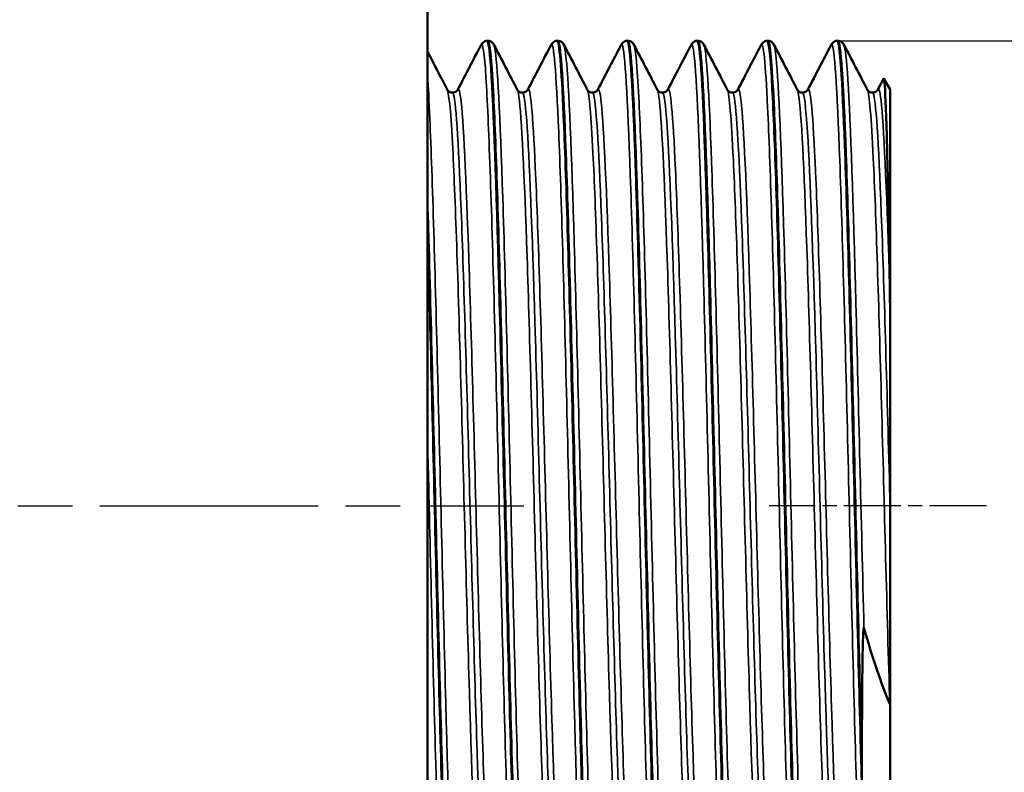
# Model space of a CAD drawing. Header units: millimetres. Extents: x -134 to 755, y -69 to 356.
# Tile 6 of 20: x 63 to 88, y 122 to 141. Entities that reach past the tile are written whole.
import ezdxf

# ---------------------------------------------------------------- set-up
doc = ezdxf.new("R2010")
doc.units = ezdxf.units.MM
doc.linetypes.add('CHAIN', pattern=[0.7087, 0.4724, -0.0591, 0.1181, -0.0591])
for name, color, linetype, lineweight in [('Видимые тонкие (ГОСТ)', 7, 'Continuous', 35), ('Видимый контур (ГОСТ)', 7, 'Continuous', 50), ('Осевая линия (ГОСТ)', 7, 'Continuous', 25), ('Размер (ГОСТ)', 7, 'Continuous', 25)]:
    doc.layers.add(name, color=color, linetype=linetype, lineweight=lineweight)
doc.styles.add('Обычный текст (ГОСТ)', font='GOST Common Italic.ttf')
doc.dimstyles.new('Обычный (ГОСТ)', dxfattribs={"dimtxt": 3.5, "dimasz": 3.5, "dimexe": 1, "dimexo": 0, "dimgap": 0.5, "dimtad": 1, "dimrnd": 1e-08, "dimtxsty": 'Обычный текст (ГОСТ)', "dimblk": 'Filled-1', "dimcen": 0.09, "dimdle": 15, "dimclrd": 256, "dimclre": 256, "dimclrt": 256, "dimazin": 2, "dimtfac": 0.714286, "dimtdec": 3, "dimtmove": 0, "dimatfit": 3, "dimfxl": 1, "dimtolj": 1, "dimlwd": 25, "dimlwe": 25, "dimarcsym": 0})

# ---------------------------------------------------------------- blocks, each defined once
blk = doc.blocks.new('Filled-1')
at = {"color": 0}
for p, q in [((0, 0), (-1, 0.1429)), ((-1, 0.1429), (-1, -0.1429)), ((-1, 0), (0, 0)), ((-1, -0.1429), (0, 0))]:
    blk.add_line(p, q, dxfattribs=at)
at = {"color": 0, "flags": 128}
blk.add_lwpolyline([(-1, -0.1429), (0, 0), (-1, 0.1429), (-1, -0.1429)], dxfattribs=at)
at = {"color": 0}
blk.add_solid([(-1, -0.1429), (0, 0), (-1, 0.1429), (-1, -0.1429)], dxfattribs=at)
blk = doc.blocks.new('*D12')
at = {"layer": 'Defpoints', "color": 0, "linetype": 'Continuous', "transparency": 16777216}
for p in [(84.043, 140.861), (83.152, 116.731), (96.78, 116.731)]:
    blk.add_point(p, dxfattribs=at)
at = {"layer": 'Размер (ГОСТ)', "linetype": 'Continuous', "lineweight": 25, "transparency": 16777216}
for p, q in [((84.043, 140.861), (97.78, 140.861)), ((96.78, 137.361), (96.78, 120.231)), ((83.152, 116.731), (97.78, 116.731))]:
    blk.add_line(p, q, dxfattribs=at)
at = {"layer": 'Размер (ГОСТ)', "linetype": 'Continuous', "lineweight": 25, "transparency": 16777216, "xscale": 3.5, "yscale": 3.5, "zscale": 3.5}
for p, rotation in [((96.78, 140.861), 90), ((96.78, 116.731), 270)]:
    blk.add_blockref('Filled-1', p, dxfattribs=dict(at, rotation=rotation))
at = {"layer": 'Размер (ГОСТ)', "linetype": 'Continuous', "lineweight": 25, "transparency": 16777216, "insert": (92.777, 120.088), "char_height": 3.5, "attachment_point": 1, "rotation": 90, "style": 'Обычный текст (ГОСТ)'}
blk.add_mtext('\\A1; \\fGOST Common|b0|i1;\\H3.5000;G 3/4"', dxfattribs=at)

msp = doc.modelspace()

# ---------------------------------------------------------------- linework, layer by layer
at = {"layer": 'Видимые тонкие (ГОСТ)'}
for points, knots in [([(75.7136, 116.8401), (75.6627, 116.9435), (75.6119, 117.5982), (75.561, 118.7425), (75.4917, 120.3007), (75.4225, 122.7532), (75.3532, 125.512), (75.2841, 128.268), (75.2149, 131.3058), (75.1457, 133.8984), (75.0736, 136.6017), (75.0014, 138.7935), (74.9293, 139.9069), (74.888, 140.5437), (74.8468, 140.8252), (74.8055, 140.7484)], [39.3162479, 39.3162479, 39.3162479, 39.3162479, 39.8441064, 39.8441064, 39.8441064, 40.5628902, 40.5628902, 40.5628902, 41.2809572, 41.2809572, 41.2809572, 42.0296802, 42.0296802, 42.0296802, 42.4578406, 42.4578406, 42.4578406, 42.4578406]), ([(76.0446, 116.8415), (76.0221, 116.7962), (75.9997, 116.8577), (75.9772, 117.0302), (75.9078, 117.5637), (75.8384, 119.1544), (75.769, 121.4193), (75.6997, 123.6815), (75.6303, 126.5965), (75.561, 129.464), (75.4917, 132.3283), (75.4225, 135.1202), (75.3532, 137.1705), (75.2841, 139.2187), (75.2149, 140.509), (75.1457, 140.7327), (75.1426, 140.7425), (75.1396, 140.7503), (75.1365, 140.7561)], [32.9403831, 32.9403831, 32.9403831, 32.9403831, 33.1733358, 33.1733358, 33.1733358, 33.8937809, 33.8937809, 33.8937809, 34.6133571, 34.6133571, 34.6133571, 35.3321409, 35.3321409, 35.3321409, 36.0502079, 36.0502079, 36.0502079, 36.0819757, 36.0819757, 36.0819757, 36.0819757]), ([(77.5297, 116.8432), (77.4994, 116.9), (77.4691, 117.1497), (77.4389, 117.592), (77.3697, 118.6033), (77.3004, 120.613), (77.2312, 123.1399), (77.1621, 125.6656), (77.0929, 128.6861), (77.0237, 131.4787), (76.9546, 134.2701), (76.8854, 136.8098), (76.8163, 138.4906), (76.7514, 140.0681), (76.6865, 140.8744), (76.6216, 140.7555)], [33.0330626, 33.0330626, 33.0330626, 33.0330626, 33.3472343, 33.3472343, 33.3472343, 34.065546, 34.065546, 34.065546, 34.7835143, 34.7835143, 34.7835143, 35.5011578, 35.5011578, 35.5011578, 36.1746553, 36.1746553, 36.1746553, 36.1746553]), ([(77.8607, 116.8353), (77.8586, 116.8312), (77.8565, 116.8281), (77.8544, 116.826), (77.7851, 116.7549), (77.7159, 117.7577), (77.6466, 119.5939), (77.5773, 121.4292), (77.5081, 124.0809), (77.4389, 126.9136), (77.3697, 129.7448), (77.3004, 132.7323), (77.2312, 135.1605), (77.1621, 137.5877), (77.0929, 139.4352), (77.0237, 140.2611), (77, 140.5441), (76.9763, 140.7063), (76.9526, 140.7497)], [26.6571978, 26.6571978, 26.6571978, 26.6571978, 26.6787562, 26.6787562, 26.6787562, 27.3978111, 27.3978111, 27.3978111, 28.116485, 28.116485, 28.116485, 28.8347967, 28.8347967, 28.8347967, 29.552765, 29.552765, 29.552765, 29.7987904, 29.7987904, 29.7987904, 29.7987904]), ([(79.3458, 116.8375), (79.3348, 116.8573), (79.3238, 116.9032), (79.3128, 116.9758), (79.2432, 117.436), (79.1737, 118.9641), (79.1041, 121.1906), (79.0345, 123.4155), (78.965, 126.318), (78.8955, 129.1969), (78.826, 132.0739), (78.7565, 134.902), (78.687, 136.9989), (78.6175, 139.0944), (78.5481, 140.4412), (78.4787, 140.7149), (78.465, 140.7686), (78.4514, 140.7809), (78.4377, 140.7531)], [26.7498773, 26.7498773, 26.7498773, 26.7498773, 26.8638452, 26.8638452, 26.8638452, 27.5861047, 27.5861047, 27.5861047, 28.307848, 28.307848, 28.307848, 29.0290947, 29.0290947, 29.0290947, 29.7498645, 29.7498645, 29.7498645, 29.89147, 29.89147, 29.89147, 29.89147]), ([(79.6768, 116.8401), (79.6251, 116.7471), (79.5734, 117.2237), (79.5217, 118.2309), (79.4521, 119.5884), (79.3825, 121.8978), (79.3128, 124.5996), (79.2432, 127.2995), (79.1737, 130.3672), (79.1041, 133.0608), (79.0345, 135.7524), (78.965, 138.0466), (78.8955, 139.3892), (78.8532, 140.2049), (78.811, 140.6649), (78.7687, 140.7488)], [20.3740125, 20.3740125, 20.3740125, 20.3740125, 20.9103002, 20.9103002, 20.9103002, 21.6330958, 21.6330958, 21.6330958, 22.3553553, 22.3553553, 22.3553553, 23.0770986, 23.0770986, 23.0770986, 23.5156051, 23.5156051, 23.5156051, 23.5156051]), ([(81.1619, 116.8378), (81.1047, 116.9541), (81.0475, 117.7771), (80.9903, 119.1924), (80.9211, 120.9037), (80.8519, 123.4662), (80.7827, 126.2669), (80.7136, 129.0669), (80.6444, 132.0809), (80.5753, 134.588), (80.5061, 137.0946), (80.437, 139.0731), (80.3679, 140.0504), (80.3299, 140.5878), (80.2918, 140.8188), (80.2538, 140.7465)], [20.466692, 20.466692, 20.466692, 20.466692, 21.0604177, 21.0604177, 21.0604177, 21.7783396, 21.7783396, 21.7783396, 22.4960981, 22.4960981, 22.4960981, 23.2136979, 23.2136979, 23.2136979, 23.6082847, 23.6082847, 23.6082847, 23.6082847]), ([(81.4929, 116.843), (81.4637, 116.7856), (81.4346, 116.9071), (81.4054, 117.213), (81.3362, 117.9393), (81.267, 119.699), (81.1978, 122.0708), (81.1286, 124.442), (81.0594, 127.4046), (80.9903, 130.2494), (80.9211, 133.0935), (80.8519, 135.7954), (80.7827, 137.7087), (80.7168, 139.5338), (80.6508, 140.6263), (80.5848, 140.7561)], [14.0908272, 14.0908272, 14.0908272, 14.0908272, 14.3933157, 14.3933157, 14.3933157, 15.1115784, 15.1115784, 15.1115784, 15.8296684, 15.8296684, 15.8296684, 16.5475903, 16.5475903, 16.5475903, 17.2324198, 17.2324198, 17.2324198, 17.2324198]), ([(82.978, 116.8432), (82.9387, 116.9201), (82.8994, 117.3213), (82.8602, 118.0343), (82.7909, 119.2934), (82.7215, 121.5139), (82.6522, 124.1621), (82.5829, 126.8096), (82.5136, 129.8617), (82.4443, 132.5853), (82.375, 135.3081), (82.3057, 137.6791), (82.2364, 139.1291), (82.1809, 140.2902), (82.1254, 140.8528), (82.0699, 140.753)], [14.1835067, 14.1835067, 14.1835067, 14.1835067, 14.5909949, 14.5909949, 14.5909949, 15.3105985, 15.3105985, 15.3105985, 16.0299964, 16.0299964, 16.0299964, 16.7491932, 16.7491932, 16.7491932, 17.3250994, 17.3250994, 17.3250994, 17.3250994]), ([(83.309, 116.8374), (83.2981, 116.8154), (83.2872, 116.8188), (83.2764, 116.8487), (83.207, 117.0395), (83.1376, 118.304), (83.0682, 120.3382), (82.9989, 122.3717), (82.9295, 125.1567), (82.8602, 128.0236), (82.7909, 130.8897), (82.7215, 133.8126), (82.6522, 136.0901), (82.5829, 138.367), (82.5136, 139.9791), (82.4443, 140.5391), (82.4298, 140.6559), (82.4154, 140.7268), (82.4009, 140.7527)], [7.8076419, 7.8076419, 7.8076419, 7.8076419, 7.9204019, 7.9204019, 7.9204019, 8.6404314, 8.6404314, 8.6404314, 9.3602456, 9.3602456, 9.3602456, 10.0798492, 10.0798492, 10.0798492, 10.799247, 10.799247, 10.799247, 10.9492345, 10.9492345, 10.9492345, 10.9492345]), ([(84.7351, 117.1961), (84.6655, 117.9102), (84.596, 119.6694), (84.5265, 122.0489), (84.457, 124.4276), (84.3874, 127.4051), (84.3179, 130.2627), (84.2485, 133.1193), (84.179, 135.831), (84.1095, 137.7436), (84.04, 139.6555), (83.9706, 140.7521), (83.9011, 140.769), (83.8961, 140.7702), (83.891, 140.7657), (83.886, 140.7557)], [8.1045097, 8.1045097, 8.1045097, 8.1045097, 8.826182, 8.826182, 8.826182, 9.547605, 9.547605, 9.547605, 10.2687835, 10.2687835, 10.2687835, 10.9897226, 10.9897226, 10.9897226, 11.0419141, 11.0419141, 11.0419141, 11.0419141]), ([(84.7351, 125.6271), (84.6655, 128.4047), (84.596, 131.4564), (84.5265, 134.0451), (84.457, 136.633), (84.3874, 138.7353), (84.3179, 139.8447), (84.2843, 140.3817), (84.2506, 140.6838), (84.217, 140.748)], [2.8737604, 2.8737604, 2.8737604, 2.8737604, 3.5954327, 3.5954327, 3.5954327, 4.3168556, 4.3168556, 4.3168556, 4.6660492, 4.6660492, 4.6660492, 4.6660492]), ([(74.2285, 116.8422), (74.1846, 116.7615), (74.1407, 117.087), (74.0969, 117.8094), (74.0274, 118.9538), (73.9579, 121.0847), (73.8884, 123.6881), (73.8193, 126.2796), (73.7501, 129.3167), (73.6809, 132.0726), (73.6117, 134.8317), (73.5424, 137.2851), (73.4732, 138.8447), (73.4536, 139.286), (73.434, 139.6577), (73.4144, 139.9523)], [39.2235684, 39.2235684, 39.2235684, 39.2235684, 39.6787947, 39.6787947, 39.6787947, 40.3999921, 40.3999921, 40.3999921, 41.1179209, 41.1179209, 41.1179209, 41.8366523, 41.8366523, 41.8366523, 42.039992, 42.039992, 42.039992, 42.039992]), ([(84.1879, 118.0044), (84.1658, 118.0445), (84.1437, 118.1782), (84.1216, 118.4072), (84.0503, 119.1456), (83.9791, 120.8683), (83.9078, 123.1399), (83.8366, 125.4108), (83.7653, 128.2081), (83.6941, 130.8252), (83.6229, 133.4415), (83.5517, 135.8524), (83.4805, 137.4492), (83.4136, 138.949), (83.3467, 139.717), (83.2798, 139.5928)], [7.9052924, 7.9052924, 7.9052924, 7.9052924, 8.134688, 8.134688, 8.134688, 8.8742729, 8.8742729, 8.8742729, 9.6136106, 9.6136106, 9.6136106, 10.3527063, 10.3527063, 10.3527063, 11.046885, 11.046885, 11.046885, 11.046885]), ([(74.8347, 118.0064), (74.7942, 117.9305), (74.7537, 118.165), (74.7133, 118.7103), (74.6421, 119.6703), (74.5708, 121.5837), (74.4996, 123.9674), (74.4286, 126.3453), (74.3575, 129.1682), (74.2865, 131.7264), (74.2138, 134.343), (74.1411, 136.6554), (74.0684, 138.0577), (74.0212, 138.9701), (73.9739, 139.4917), (73.9266, 139.5866)], [39.2185974, 39.2185974, 39.2185974, 39.2185974, 39.6385341, 39.6385341, 39.6385341, 40.3777552, 40.3777552, 40.3777552, 41.1152043, 41.1152043, 41.1152043, 41.869475, 41.869475, 41.869475, 42.3601901, 42.3601901, 42.3601901, 42.3601901]), ([(74.971, 118.0807), (74.9526, 118.0786), (74.9342, 118.1413), (74.9158, 118.271), (74.8442, 118.7753), (74.7726, 120.287), (74.7011, 122.4209), (74.6297, 124.5487), (74.5583, 127.2743), (74.487, 129.9068), (74.4158, 132.533), (74.3446, 135.041), (74.2734, 136.798), (74.2033, 138.529), (74.1331, 139.5138), (74.063, 139.5156)], [39.2699082, 39.2699082, 39.2699082, 39.2699082, 39.4610602, 39.4610602, 39.4610602, 40.2038456, 40.2038456, 40.2038456, 40.9445331, 40.9445331, 40.9445331, 41.6834601, 41.6834601, 41.6834601, 42.4115008, 42.4115008, 42.4115008, 42.4115008]), ([(75.1074, 118.0009), (75.0474, 118.1228), (74.9875, 118.9461), (74.9275, 120.3446), (74.8561, 122.0108), (74.7847, 124.4766), (74.7133, 127.1158), (74.6421, 129.7475), (74.5708, 132.5261), (74.4996, 134.7498), (74.4286, 136.9682), (74.3575, 138.6131), (74.2865, 139.271), (74.2574, 139.5399), (74.2284, 139.6425), (74.1993, 139.5849)], [39.3212189, 39.3212189, 39.3212189, 39.3212189, 39.9433637, 39.9433637, 39.9433637, 40.684693, 40.684693, 40.684693, 41.4239142, 41.4239142, 41.4239142, 42.1613632, 42.1613632, 42.1613632, 42.4628116, 42.4628116, 42.4628116, 42.4628116]), ([(76.6508, 117.9986), (76.647, 117.9912), (76.6433, 117.9867), (76.6396, 117.9849), (76.568, 117.9511), (76.4965, 118.9538), (76.425, 120.7377), (76.3536, 122.5188), (76.2821, 125.061), (76.2107, 127.7191), (76.1394, 130.3732), (76.0681, 133.117), (75.9968, 135.2559), (75.9256, 137.3919), (75.8544, 138.904), (75.7831, 139.4103), (75.7697, 139.5062), (75.7562, 139.5658), (75.7427, 139.5901)], [32.9354121, 32.9354121, 32.9354121, 32.9354121, 32.9741006, 32.9741006, 32.9741006, 33.7165224, 33.7165224, 33.7165224, 34.4577684, 34.4577684, 34.4577684, 35.1979248, 35.1979248, 35.1979248, 35.9370766, 35.9370766, 35.9370766, 36.0770048, 36.0770048, 36.0770048, 36.0770048]), ([(76.7871, 118.0811), (76.7348, 118.087), (76.6824, 118.6155), (76.6301, 119.6187), (76.5584, 120.9926), (76.4868, 123.2432), (76.4151, 125.7954), (76.3435, 128.3435), (76.272, 131.1668), (76.2004, 133.5462), (76.1289, 135.922), (76.0575, 137.8318), (75.986, 138.7902), (75.9504, 139.2683), (75.9147, 139.5074), (75.8791, 139.5074)], [32.9867229, 32.9867229, 32.9867229, 32.9867229, 33.5298918, 33.5298918, 33.5298918, 34.2738433, 34.2738433, 34.2738433, 35.0166179, 35.0166179, 35.0166179, 35.7583024, 35.7583024, 35.7583024, 36.1283155, 36.1283155, 36.1283155, 36.1283155]), ([(76.9235, 118.0046), (76.9005, 118.0464), (76.8775, 118.1891), (76.8546, 118.4344), (76.7829, 119.2002), (76.7112, 120.9593), (76.6396, 123.2625), (76.568, 125.5611), (76.4965, 128.3789), (76.425, 130.9984), (76.3536, 133.6137), (76.2821, 136.0058), (76.2107, 137.5675), (76.1456, 138.9911), (76.0805, 139.712), (76.0154, 139.5924)], [33.0380336, 33.0380336, 33.0380336, 33.0380336, 33.2763804, 33.2763804, 33.2763804, 34.0202595, 34.0202595, 34.0202595, 34.7626813, 34.7626813, 34.7626813, 35.5039273, 35.5039273, 35.5039273, 36.1796262, 36.1796262, 36.1796262, 36.1796262]), ([(78.4669, 118.0063), (78.4268, 117.931), (78.3867, 118.1606), (78.3466, 118.6959), (78.2754, 119.6458), (78.2042, 121.5491), (78.1331, 123.9257), (78.0619, 126.3009), (77.9908, 129.1259), (77.9197, 131.6893), (77.8486, 134.2511), (77.7775, 136.5269), (77.7064, 137.9439), (77.6572, 138.925), (77.608, 139.488), (77.5588, 139.5873)], [26.6522268, 26.6522268, 26.6522268, 26.6522268, 27.0684325, 27.0684325, 27.0684325, 27.8070728, 27.8070728, 27.8070728, 28.5452649, 28.5452649, 28.5452649, 29.2830295, 29.2830295, 29.2830295, 29.7938195, 29.7938195, 29.7938195, 29.7938195]), ([(78.6032, 118.0798), (78.587, 118.0779), (78.5709, 118.1262), (78.5547, 118.2263), (78.4834, 118.6682), (78.412, 120.1162), (78.3406, 122.2032), (78.2693, 124.2888), (78.198, 126.9924), (78.1267, 129.6293), (78.0554, 132.2647), (77.9841, 134.8079), (77.9129, 136.616), (77.8416, 138.4229), (77.7704, 139.478), (77.6992, 139.5147), (77.6978, 139.5153), (77.6965, 139.5157), (77.6952, 139.5156)], [26.7035376, 26.7035376, 26.7035376, 26.7035376, 26.8712981, 26.8712981, 26.8712981, 27.6119712, 27.6119712, 27.6119712, 28.3521741, 28.3521741, 28.3521741, 29.0919275, 29.0919275, 29.0919275, 29.8312523, 29.8312523, 29.8312523, 29.8451302, 29.8451302, 29.8451302, 29.8451302]), ([(78.7396, 118.0006), (78.6798, 118.1219), (78.62, 118.942), (78.5602, 120.3344), (78.489, 121.9925), (78.4178, 124.4462), (78.3466, 127.076), (78.2754, 129.7041), (78.2042, 132.4826), (78.1331, 134.7108), (78.0619, 136.9377), (77.9908, 138.5936), (77.9197, 139.2613), (77.8903, 139.5372), (77.8609, 139.6433), (77.8315, 139.5855)], [26.7548483, 26.7548483, 26.7548483, 26.7548483, 27.3754824, 27.3754824, 27.3754824, 28.1145915, 28.1145915, 28.1145915, 28.8532317, 28.8532317, 28.8532317, 29.5914238, 29.5914238, 29.5914238, 29.8964409, 29.8964409, 29.8964409, 29.8964409]), ([(80.283, 117.9985), (80.2803, 117.9932), (80.2776, 117.9893), (80.2749, 117.987), (80.2032, 117.9245), (80.1316, 118.9019), (80.0599, 120.6696), (79.9883, 122.4358), (79.9168, 124.9735), (79.8452, 127.6357), (79.7736, 130.2956), (79.7021, 133.0537), (79.6306, 135.2078), (79.5591, 137.3602), (79.4877, 138.8885), (79.4162, 139.4043), (79.4024, 139.5036), (79.3887, 139.5652), (79.3749, 139.59)], [20.3690415, 20.3690415, 20.3690415, 20.3690415, 20.3970327, 20.3970327, 20.3970327, 21.1406577, 21.1406577, 21.1406577, 21.8836423, 21.8836423, 21.8836423, 22.6260086, 22.6260086, 22.6260086, 23.3677784, 23.3677784, 23.3677784, 23.5106342, 23.5106342, 23.5106342, 23.5106342]), ([(80.4193, 118.0834), (80.3706, 118.0882), (80.3218, 118.5429), (80.273, 119.4195), (80.2012, 120.7103), (80.1294, 122.9004), (80.0576, 125.4285), (79.9859, 127.9544), (79.9142, 130.7924), (79.8424, 133.2162), (79.7708, 135.638), (79.6991, 137.6223), (79.6274, 138.6619), (79.5887, 139.2234), (79.55, 139.5064), (79.5113, 139.5074)], [20.4203522, 20.4203522, 20.4203522, 20.4203522, 20.9264268, 20.9264268, 20.9264268, 21.6716322, 21.6716322, 21.6716322, 22.4161948, 22.4161948, 22.4161948, 23.1601366, 23.1601366, 23.1601366, 23.5619449, 23.5619449, 23.5619449, 23.5619449]), ([(80.5557, 118.0036), (80.5358, 118.0395), (80.516, 118.1509), (80.4962, 118.3396), (80.4224, 119.0415), (80.3486, 120.8081), (80.2749, 123.1634), (80.2032, 125.451), (80.1316, 128.269), (80.0599, 130.8978), (79.9883, 133.5243), (79.9168, 135.9361), (79.8452, 137.5182), (79.7793, 138.9736), (79.7135, 139.7138), (79.6476, 139.5925)], [20.471663, 20.471663, 20.471663, 20.471663, 20.6775382, 20.6775382, 20.6775382, 21.4431916, 21.4431916, 21.4431916, 22.1868166, 22.1868166, 22.1868166, 22.9298013, 22.9298013, 22.9298013, 23.6132556, 23.6132556, 23.6132556, 23.6132556]), ([(82.0991, 118.0065), (82.0617, 117.9354), (82.0243, 118.1292), (81.9869, 118.5912), (81.9159, 119.4691), (81.8448, 121.3072), (81.7738, 123.6433), (81.7028, 125.9789), (81.6317, 128.7899), (81.5607, 131.3701), (81.4897, 133.9496), (81.4187, 136.2738), (81.3477, 137.759), (81.2955, 138.8515), (81.2432, 139.4823), (81.191, 139.5883)], [14.0858562, 14.0858562, 14.0858562, 14.0858562, 14.4738802, 14.4738802, 14.4738802, 15.2112271, 15.2112271, 15.2112271, 15.9483784, 15.9483784, 15.9483784, 16.6853393, 16.6853393, 16.6853393, 17.2274489, 17.2274489, 17.2274489, 17.2274489]), ([(82.2354, 118.0781), (82.2242, 118.0768), (82.213, 118.0999), (82.2018, 118.1481), (82.1306, 118.4542), (82.0594, 119.7702), (81.9882, 121.7636), (81.917, 123.7565), (81.8458, 126.4073), (81.7746, 129.0469), (81.7034, 131.6859), (81.6323, 134.2883), (81.5611, 136.1977), (81.4899, 138.1066), (81.4188, 139.3045), (81.3476, 139.4894), (81.3409, 139.5069), (81.3341, 139.5153), (81.3274, 139.5147)], [14.1371669, 14.1371669, 14.1371669, 14.1371669, 14.2533562, 14.2533562, 14.2533562, 14.9924784, 14.9924784, 14.9924784, 15.7313991, 15.7313991, 15.7313991, 16.4701233, 16.4701233, 16.4701233, 17.2086563, 17.2086563, 17.2086563, 17.2787596, 17.2787596, 17.2787596, 17.2787596]), ([(82.3718, 118.0014), (82.3145, 118.1178), (82.2573, 118.8706), (82.2001, 120.1582), (82.129, 121.7569), (82.058, 124.1646), (81.9869, 126.7759), (81.9159, 129.3864), (81.8448, 132.1753), (81.7738, 134.4415), (81.7028, 136.7072), (81.6317, 138.4287), (81.5607, 139.1737), (81.5284, 139.5127), (81.4961, 139.648), (81.4637, 139.5851)], [14.1884777, 14.1884777, 14.1884777, 14.1884777, 14.7824916, 14.7824916, 14.7824916, 15.5200391, 15.5200391, 15.5200391, 16.257386, 16.257386, 16.257386, 16.9945373, 16.9945373, 16.9945373, 17.3300703, 17.3300703, 17.3300703, 17.3300703]), ([(83.9152, 117.9984), (83.9127, 117.9936), (83.9102, 117.99), (83.9078, 117.9877), (83.8366, 117.9187), (83.7653, 118.8773), (83.6941, 120.6211), (83.6229, 122.3643), (83.5517, 124.8754), (83.4805, 127.5204), (83.4093, 130.1646), (83.3381, 132.917), (83.2669, 135.0832), (83.1957, 137.2488), (83.1246, 138.8075), (83.0534, 139.3664), (83.038, 139.4877), (83.0225, 139.5616), (83.0071, 139.5894)], [7.8026709, 7.8026709, 7.8026709, 7.8026709, 7.8281139, 7.8281139, 7.8281139, 8.5674516, 8.5674516, 8.5674516, 9.3065474, 9.3065474, 9.3065474, 10.0454065, 10.0454065, 10.0454065, 10.784034, 10.784034, 10.784034, 10.9442636, 10.9442636, 10.9442636, 10.9442636]), ([(84.0515, 118.0828), (84.0054, 118.0866), (83.9593, 118.4925), (83.9132, 119.2799), (83.8418, 120.499), (83.7704, 122.6205), (83.699, 125.1063), (83.6277, 127.5912), (83.5563, 130.416), (83.485, 132.8646), (83.4136, 135.3125), (83.3423, 137.3605), (83.2709, 138.4899), (83.2284, 139.1626), (83.186, 139.5056), (83.1435, 139.508)], [7.8539816, 7.8539816, 7.8539816, 7.8539816, 8.3325038, 8.3325038, 8.3325038, 9.0734246, 9.0734246, 9.0734246, 9.8141022, 9.8141022, 9.8141022, 10.554542, 10.554542, 10.554542, 10.9955743, 10.9955743, 10.9955743, 10.9955743]), ([(85.4058, 123.6498), (85.3344, 125.9989), (85.263, 128.8282), (85.1915, 131.4194), (85.1202, 134.0098), (85.0488, 136.337), (84.9774, 137.8109), (84.926, 138.8722), (84.8746, 139.4836), (84.8232, 139.5878)], [2.6455338, 2.6455338, 2.6455338, 2.6455338, 3.3867126, 3.3867126, 3.3867126, 4.1276125, 4.1276125, 4.1276125, 4.6610782, 4.6610782, 4.6610782, 4.6610782]), ([(85.4144, 128.7659), (85.3428, 131.42), (85.2713, 134.0639), (85.1997, 136.024), (85.1282, 137.9832), (85.0566, 139.2399), (84.9851, 139.4739), (84.9766, 139.5017), (84.9681, 139.5151), (84.9596, 139.5142)], [3.1388071, 3.1388071, 3.1388071, 3.1388071, 3.8815781, 3.8815781, 3.8815781, 4.6240687, 4.6240687, 4.6240687, 4.712389, 4.712389, 4.712389, 4.712389]), ([(85.4058, 134.4478), (85.3344, 136.7249), (85.263, 138.4509), (85.1915, 139.1878), (85.1597, 139.5168), (85.1278, 139.6472), (85.0959, 139.585)], [3.6916927, 3.6916927, 3.6916927, 3.6916927, 4.4328716, 4.4328716, 4.4328716, 4.7636997, 4.7636997, 4.7636997, 4.7636997]), ([(73.8975, 116.8354), (73.8945, 116.841), (73.8914, 116.8487), (73.8884, 116.8584), (73.8193, 117.0807), (73.7501, 118.3692), (73.6809, 120.4159), (73.6117, 122.4648), (73.5424, 125.2558), (73.4732, 128.1197), (73.4536, 128.93), (73.434, 129.7449), (73.4144, 130.5477)], [45.5994332, 45.5994332, 45.5994332, 45.5994332, 45.6307415, 45.6307415, 45.6307415, 46.3486702, 46.3486702, 46.3486702, 47.0674017, 47.0674017, 47.0674017, 47.2707413, 47.2707413, 47.2707413, 47.2707413])]:
    msp.add_open_spline(points, degree=3, knots=knots, dxfattribs=at)
at = {"layer": 'Видимый контур (ГОСТ)'}
for p, q in [((73.4144, 111.6957), (73.4144, 145.8957)), ((74.9625, 140.8607), (74.9795, 140.8607)), ((76.7786, 140.8607), (76.7956, 140.8607)), ((78.5947, 140.8607), (78.6117, 140.8607)), ((80.4108, 140.8607), (80.4278, 140.8607)), ((82.2269, 140.8607), (82.2439, 140.8607)), ((84.043, 140.8607), (84.06, 140.8607)), ((85.0959, 139.5932), (85.243, 139.8754)), ((85.4144, 139.5925), (85.2506, 139.8761)), ((85.4144, 133.8769), (85.4144, 139.5925)), ((85.4144, 133.8769), (85.4144, 128.7659)), ((85.4144, 128.7659), (85.4144, 123.6616)), ((85.4144, 117.999), (85.4144, 123.6616)), ((84.6822, 122.1661), (84.6822, 121.5857))]:
    msp.add_line(p, q, dxfattribs=at)
for points in [[(74.1993, 139.5932), (74.4014, 139.9809), (74.6035, 140.3686), (74.8055, 140.7563)], [(75.1365, 140.7563), (75.3386, 140.3686), (75.5406, 139.9809), (75.7427, 139.5932)], [(76.0154, 139.5932), (76.2175, 139.9809), (76.4196, 140.3686), (76.6216, 140.7563)], [(76.9526, 140.7563), (77.1547, 140.3686), (77.3567, 139.9809), (77.5588, 139.5932)], [(77.8315, 139.5932), (78.0336, 139.9809), (78.2357, 140.3686), (78.4377, 140.7563)], [(78.7687, 140.7563), (78.9708, 140.3686), (79.1728, 139.9809), (79.3749, 139.5932)], [(79.6476, 139.5932), (79.8497, 139.9809), (80.0518, 140.3686), (80.2538, 140.7563)], [(80.5848, 140.7563), (80.7869, 140.3686), (80.9889, 139.9809), (81.191, 139.5932)], [(81.4637, 139.5932), (81.6658, 139.9809), (81.8679, 140.3686), (82.0699, 140.7563)], [(82.4009, 140.7563), (82.603, 140.3686), (82.805, 139.9809), (83.0071, 139.5932)], [(83.2798, 139.5932), (83.4819, 139.9809), (83.684, 140.3686), (83.886, 140.7563)], [(84.217, 140.7563), (84.4191, 140.3686), (84.6211, 139.9809), (84.8232, 139.5932)], [(73.4144, 140.576), (73.5851, 140.2484), (73.7559, 139.9208), (73.9266, 139.5932)], [(85.4144, 133.8769), (85.4117, 134.0699), (85.4088, 134.2602), (85.4058, 134.4478)]]:
    msp.add_open_spline(points, degree=3, dxfattribs=at)
for points, knots in [([(74.8055, 140.7563), (74.8132, 140.771), (74.8231, 140.7885), (74.8558, 140.8203), (74.8707, 140.8321), (74.9103, 140.852), (74.9358, 140.8596), (74.9622, 140.8607)], [0, 0, 0, 0, 0.028181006, 0.028181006, 0.042840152, 0.042840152, 0.058022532, 0.058022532, 0.058022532, 0.058022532]), ([(74.9622, 140.8526), (75.0008, 140.853), (75.0393, 140.5379), (75.0779, 139.9123), (75.1471, 138.7895), (75.2163, 136.6763), (75.2855, 134.0789), (75.3547, 131.4822), (75.4239, 128.4241), (75.4931, 125.6366), (75.5623, 122.8498), (75.6315, 120.3576), (75.7007, 118.7562), (75.7573, 117.445), (75.8139, 116.7403), (75.8706, 116.7336)], [-42.4125677, -42.4125677, -42.4125677, -42.4125677, -42.0123502, -42.0123502, -42.0123502, -41.2939564, -41.2939564, -41.2939564, -40.5757711, -40.5757711, -40.5757711, -39.8577897, -39.8577897, -39.8577897, -39.2699082, -39.2699082, -39.2699082, -39.2699082]), ([(75.8879, 116.7361), (75.8378, 116.7395), (75.7878, 117.2808), (75.7377, 118.3159), (75.6685, 119.7468), (75.5993, 122.1089), (75.5302, 124.8369), (75.4611, 127.5619), (75.3919, 130.6285), (75.3228, 133.3043), (75.2538, 135.9774), (75.1847, 138.2376), (75.1157, 139.5459), (75.0703, 140.4062), (75.0249, 140.849), (74.9795, 140.853)], [32.985656, 32.985656, 32.985656, 32.985656, 33.5051132, 33.5051132, 33.5051132, 34.2231964, 34.2231964, 34.2231964, 34.9405014, 34.9405014, 34.9405014, 35.6571034, 35.6571034, 35.6571034, 36.1283155, 36.1283155, 36.1283155, 36.1283155]), ([(74.9798, 140.8607), (75.0163, 140.8591), (75.0503, 140.845), (75.0943, 140.8149), (75.1076, 140.7997), (75.1259, 140.7755), (75.1318, 140.7654), (75.1365, 140.7563)], [0, 0, 0, 0, 0.020980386, 0.020980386, 0.040460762, 0.040460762, 0.057993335, 0.057993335, 0.057993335, 0.057993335]), ([(76.6216, 140.7563), (76.6293, 140.771), (76.6392, 140.7885), (76.6719, 140.8203), (76.6868, 140.8321), (76.7264, 140.852), (76.7519, 140.8596), (76.7783, 140.8607)], [0, 0, 0, 0, 0.028181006, 0.028181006, 0.042840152, 0.042840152, 0.058022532, 0.058022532, 0.058022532, 0.058022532]), ([(76.7783, 140.8575), (76.8338, 140.8533), (76.8892, 140.182), (76.9446, 138.9246), (77.0137, 137.3585), (77.0827, 134.8969), (77.1518, 132.1266), (77.2208, 129.357), (77.2899, 126.3027), (77.3589, 123.6917), (77.4279, 121.0812), (77.4969, 118.9362), (77.566, 117.7677), (77.6062, 117.0865), (77.6464, 116.7405), (77.6867, 116.7385)], [-36.1293824, -36.1293824, -36.1293824, -36.1293824, -35.5539189, -35.5539189, -35.5539189, -34.837233, -34.837233, -34.837233, -34.1207134, -34.1207134, -34.1207134, -33.4043556, -33.4043556, -33.4043556, -32.9867229, -32.9867229, -32.9867229, -32.9867229]), ([(77.704, 116.7389), (77.6725, 116.7366), (77.6411, 116.9437), (77.6097, 117.3626), (77.5406, 118.2838), (77.4715, 120.2212), (77.4024, 122.7121), (77.3333, 125.2018), (77.2642, 128.2231), (77.1952, 131.0552), (77.1261, 133.8859), (77.0571, 136.5033), (76.9881, 138.2834), (76.9239, 139.9377), (76.8598, 140.8558), (76.7956, 140.8602)], [26.7024707, 26.7024707, 26.7024707, 26.7024707, 27.0285959, 27.0285959, 27.0285959, 27.7458366, 27.7458366, 27.7458366, 28.4627197, 28.4627197, 28.4627197, 29.1792641, 29.1792641, 29.1792641, 29.8451302, 29.8451302, 29.8451302, 29.8451302]), ([(76.7959, 140.8607), (76.8324, 140.8591), (76.8664, 140.845), (76.9104, 140.8149), (76.9237, 140.7997), (76.942, 140.7755), (76.9479, 140.7654), (76.9526, 140.7563)], [0, 0, 0, 0, 0.020980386, 0.020980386, 0.040460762, 0.040460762, 0.057993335, 0.057993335, 0.057993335, 0.057993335]), ([(78.4377, 140.7563), (78.4454, 140.771), (78.4553, 140.7885), (78.488, 140.8203), (78.5029, 140.8321), (78.5425, 140.852), (78.568, 140.8596), (78.5944, 140.8607)], [0, 0, 0, 0, 0.028181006, 0.028181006, 0.042840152, 0.042840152, 0.058022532, 0.058022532, 0.058022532, 0.058022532]), ([(78.5944, 140.8596), (78.6014, 140.8606), (78.6085, 140.8506), (78.6155, 140.8295), (78.685, 140.6211), (78.7545, 139.3271), (78.824, 137.2598), (78.8934, 135.1941), (78.9629, 132.3744), (79.0323, 129.4804), (79.1017, 126.5883), (79.1711, 123.6473), (79.2405, 121.3652), (79.3099, 119.0846), (79.3792, 117.4819), (79.4486, 116.9422), (79.4666, 116.8016), (79.4847, 116.7335), (79.5028, 116.7356)], [-29.8461971, -29.8461971, -29.8461971, -29.8461971, -29.7732071, -29.7732071, -29.7732071, -29.0518927, -29.0518927, -29.0518927, -28.3311085, -28.3311085, -28.3311085, -27.6108348, -27.6108348, -27.6108348, -26.891052, -26.891052, -26.891052, -26.7035376, -26.7035376, -26.7035376, -26.7035376]), ([(79.5201, 116.7338), (79.5071, 116.7317), (79.4941, 116.7663), (79.4811, 116.8387), (79.4116, 117.2258), (79.3421, 118.6908), (79.2726, 120.8801), (79.2031, 123.0677), (79.1337, 125.9593), (79.0642, 128.8581), (78.9948, 131.7547), (78.9254, 134.6331), (78.856, 136.8004), (78.7867, 138.9663), (78.7173, 140.4032), (78.648, 140.7657), (78.6359, 140.829), (78.6238, 140.8594), (78.6117, 140.858)], [20.4192854, 20.4192854, 20.4192854, 20.4192854, 20.5542157, 20.5542157, 20.5542157, 21.2755301, 21.2755301, 21.2755301, 21.9963143, 21.9963143, 21.9963143, 22.716588, 22.716588, 22.716588, 23.4363707, 23.4363707, 23.4363707, 23.5619449, 23.5619449, 23.5619449, 23.5619449]), ([(78.612, 140.8607), (78.6485, 140.8591), (78.6825, 140.845), (78.7265, 140.8149), (78.7398, 140.7997), (78.7581, 140.7755), (78.764, 140.7654), (78.7687, 140.7563)], [0, 0, 0, 0, 0.020980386, 0.020980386, 0.040460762, 0.040460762, 0.057993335, 0.057993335, 0.057993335, 0.057993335]), ([(80.2538, 140.7563), (80.2615, 140.771), (80.2714, 140.7885), (80.3041, 140.8203), (80.319, 140.8321), (80.3586, 140.852), (80.3841, 140.8596), (80.4105, 140.8607)], [0, 0, 0, 0, 0.028181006, 0.028181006, 0.042840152, 0.042840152, 0.058022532, 0.058022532, 0.058022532, 0.058022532]), ([(80.4105, 140.8536), (80.436, 140.8567), (80.4614, 140.7218), (80.4869, 140.4455), (80.556, 139.6953), (80.6251, 137.9088), (80.6942, 135.5126), (80.7633, 133.1177), (80.8323, 130.1343), (80.9014, 127.2742), (80.9704, 124.4155), (81.0395, 121.7046), (81.1085, 119.7876), (81.1775, 117.8714), (81.2465, 116.7649), (81.3155, 116.7315), (81.3166, 116.731), (81.3178, 116.7307), (81.3189, 116.7308)], [-23.5630118, -23.5630118, -23.5630118, -23.5630118, -23.2988269, -23.2988269, -23.2988269, -22.5815862, -22.5815862, -22.5815862, -21.864703, -21.864703, -21.864703, -21.1481587, -21.1481587, -21.1481587, -20.4319347, -20.4319347, -20.4319347, -20.4203522, -20.4203522, -20.4203522, -20.4203522]), ([(81.3362, 116.732), (81.2747, 116.7351), (81.2133, 117.5688), (81.1519, 119.0921), (81.0829, 120.8049), (81.0138, 123.3748), (80.9448, 126.189), (80.8757, 129.0026), (80.8067, 132.0362), (80.7377, 134.5667), (80.6687, 137.0967), (80.5996, 139.1023), (80.5306, 140.1055), (80.4963, 140.6037), (80.4621, 140.8526), (80.4278, 140.8525)], [14.1361001, 14.1361001, 14.1361001, 14.1361001, 14.7735038, 14.7735038, 14.7735038, 15.4901898, 15.4901898, 15.4901898, 16.2067093, 16.2067093, 16.2067093, 16.9230671, 16.9230671, 16.9230671, 17.2787596, 17.2787596, 17.2787596, 17.2787596]), ([(80.4281, 140.8607), (80.4646, 140.8591), (80.4986, 140.845), (80.5426, 140.8149), (80.5559, 140.7997), (80.5742, 140.7755), (80.5801, 140.7654), (80.5848, 140.7563)], [0, 0, 0, 0, 0.020980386, 0.020980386, 0.040460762, 0.040460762, 0.057993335, 0.057993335, 0.057993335, 0.057993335]), ([(82.0699, 140.7563), (82.0776, 140.771), (82.0875, 140.7885), (82.1202, 140.8203), (82.1351, 140.8321), (82.1747, 140.852), (82.2002, 140.8596), (82.2266, 140.8607)], [0, 0, 0, 0, 0.028181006, 0.028181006, 0.042840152, 0.042840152, 0.058022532, 0.058022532, 0.058022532, 0.058022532]), ([(82.2266, 140.8536), (82.2707, 140.852), (82.3148, 140.4366), (82.3589, 139.6256), (82.428, 138.3527), (82.4972, 136.1166), (82.5664, 133.4525), (82.6355, 130.7913), (82.7046, 127.7259), (82.7737, 124.9886), (82.8428, 122.2539), (82.9118, 119.87), (82.9809, 118.4052), (83.0322, 117.3155), (83.0836, 116.7427), (83.135, 116.7365)], [-17.2798265, -17.2798265, -17.2798265, -17.2798265, -16.8223095, -16.8223095, -16.8223095, -16.1042264, -16.1042264, -16.1042264, -15.3869213, -15.3869213, -15.3869213, -14.6703193, -14.6703193, -14.6703193, -14.1371669, -14.1371669, -14.1371669, -14.1371669]), ([(83.1523, 116.7377), (83.1077, 116.7395), (83.0632, 117.1638), (83.0187, 117.9907), (82.9495, 119.2762), (82.8802, 121.5234), (82.811, 124.1941), (82.7418, 126.8641), (82.6726, 129.9342), (82.6034, 132.6696), (82.5343, 135.4042), (82.4651, 137.7806), (82.3959, 139.2302), (82.3452, 140.292), (82.2946, 140.8499), (82.2439, 140.8557)], [7.8529148, 7.8529148, 7.8529148, 7.8529148, 8.3150725, 8.3150725, 8.3150725, 9.0334664, 9.0334664, 9.0334664, 9.7516516, 9.7516516, 9.7516516, 10.469633, 10.469633, 10.469633, 10.9955743, 10.9955743, 10.9955743, 10.9955743]), ([(82.2442, 140.8607), (82.2807, 140.8591), (82.3147, 140.845), (82.3587, 140.8149), (82.372, 140.7997), (82.3903, 140.7755), (82.3962, 140.7654), (82.4009, 140.7563)], [0, 0, 0, 0, 0.020980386, 0.020980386, 0.040460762, 0.040460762, 0.057993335, 0.057993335, 0.057993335, 0.057993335]), ([(83.886, 140.7563), (83.8937, 140.771), (83.9036, 140.7885), (83.9363, 140.8203), (83.9512, 140.8321), (83.9908, 140.852), (84.0163, 140.8596), (84.0427, 140.8607)], [0, 0, 0, 0, 0.028181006, 0.028181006, 0.042840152, 0.042840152, 0.058022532, 0.058022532, 0.058022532, 0.058022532]), ([(84.0427, 140.8605), (84.1089, 140.8603), (84.1751, 139.882), (84.2413, 138.1321), (84.3103, 136.3078), (84.3793, 133.6609), (84.4483, 130.8217), (84.5173, 127.9811), (84.5863, 124.9724), (84.6554, 122.5125), (84.6643, 122.1941), (84.6732, 121.8847), (84.6822, 121.5857)], [-10.9966411, -10.9966411, -10.9966411, -10.9966411, -10.3096511, -10.3096511, -10.3096511, -9.5934965, -9.5934965, -9.5934965, -8.877013, -8.877013, -8.877013, -8.7842752, -8.7842752, -8.7842752, -8.7842752]), ([(84.6822, 122.1661), (84.6128, 124.5862), (84.5434, 127.5923), (84.474, 130.4612), (84.4046, 133.329), (84.3353, 136.0345), (84.2659, 137.927), (84.1973, 139.7994), (84.1286, 140.8599), (84.06, 140.8607)], [2.559837, 2.559837, 2.559837, 2.559837, 3.2800724, 3.2800724, 3.2800724, 4.0000607, 4.0000607, 4.0000607, 4.712389, 4.712389, 4.712389, 4.712389]), ([(84.0603, 140.8607), (84.0968, 140.8591), (84.1308, 140.845), (84.1748, 140.8149), (84.1881, 140.7997), (84.2064, 140.7755), (84.2123, 140.7654), (84.217, 140.7563)], [0, 0, 0, 0, 0.020980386, 0.020980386, 0.040460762, 0.040460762, 0.057993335, 0.057993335, 0.057993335, 0.057993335]), ([(85.4058, 134.4478), (85.3925, 135.2627), (85.3794, 136.0123), (85.353, 137.3481), (85.3398, 137.9274), (85.3068, 139.1192), (85.2872, 139.586), (85.2593, 139.859), (85.2512, 139.891), (85.243, 139.8754)], [-5.0493603, -5.0493603, -5.0493603, -5.0493603, -4.766109, -4.766109, -4.4810876, -4.4810876, -4.050631, -4.050631, -3.8713326, -3.8713326, -3.8713326, -3.8713326]), ([(73.9266, 139.5932), (73.9296, 139.5875), (73.9348, 139.5763), (73.9621, 139.5503), (73.9755, 139.5398), (74.013, 139.5221), (74.0379, 139.5157), (74.063, 139.5157)], [0, 0, 0, 0, 0.028214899, 0.028214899, 0.043017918, 0.043017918, 0.058371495, 0.058371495, 0.058371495, 0.058371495]), ([(74.063, 139.5157), (74.0987, 139.5157), (74.1328, 139.5293), (74.1719, 139.5559), (74.1821, 139.5679), (74.1945, 139.5843), (74.1975, 139.5897), (74.1993, 139.5932)], [0, 0, 0, 0, 0.021891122, 0.021891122, 0.040863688, 0.040863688, 0.058346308, 0.058346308, 0.058346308, 0.058346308]), ([(75.7427, 139.5932), (75.7457, 139.5875), (75.7509, 139.5763), (75.7782, 139.5503), (75.7916, 139.5398), (75.8291, 139.5221), (75.854, 139.5157), (75.8791, 139.5157)], [0, 0, 0, 0, 0.028214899, 0.028214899, 0.043017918, 0.043017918, 0.058371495, 0.058371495, 0.058371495, 0.058371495]), ([(75.8791, 139.5157), (75.9148, 139.5157), (75.9489, 139.5293), (75.988, 139.5559), (75.9982, 139.5679), (76.0106, 139.5843), (76.0136, 139.5897), (76.0154, 139.5932)], [0, 0, 0, 0, 0.021891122, 0.021891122, 0.040863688, 0.040863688, 0.058346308, 0.058346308, 0.058346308, 0.058346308]), ([(77.5588, 139.5932), (77.5618, 139.5875), (77.567, 139.5763), (77.5943, 139.5503), (77.6077, 139.5398), (77.6452, 139.5221), (77.6701, 139.5157), (77.6952, 139.5157)], [0, 0, 0, 0, 0.028214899, 0.028214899, 0.043017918, 0.043017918, 0.058371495, 0.058371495, 0.058371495, 0.058371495]), ([(77.6952, 139.5157), (77.7309, 139.5157), (77.765, 139.5293), (77.8041, 139.5559), (77.8143, 139.5679), (77.8267, 139.5843), (77.8297, 139.5897), (77.8315, 139.5932)], [0, 0, 0, 0, 0.021891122, 0.021891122, 0.040863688, 0.040863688, 0.058346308, 0.058346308, 0.058346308, 0.058346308]), ([(79.3749, 139.5932), (79.3779, 139.5875), (79.3831, 139.5763), (79.4104, 139.5503), (79.4238, 139.5398), (79.4613, 139.5221), (79.4862, 139.5157), (79.5113, 139.5157)], [0, 0, 0, 0, 0.028214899, 0.028214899, 0.043017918, 0.043017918, 0.058371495, 0.058371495, 0.058371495, 0.058371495]), ([(79.5113, 139.5157), (79.547, 139.5157), (79.5811, 139.5293), (79.6202, 139.5559), (79.6304, 139.5679), (79.6428, 139.5843), (79.6458, 139.5897), (79.6476, 139.5932)], [0, 0, 0, 0, 0.021891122, 0.021891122, 0.040863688, 0.040863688, 0.058346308, 0.058346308, 0.058346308, 0.058346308]), ([(81.191, 139.5932), (81.194, 139.5875), (81.1992, 139.5763), (81.2265, 139.5503), (81.2399, 139.5398), (81.2774, 139.5221), (81.3023, 139.5157), (81.3274, 139.5157)], [0, 0, 0, 0, 0.028214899, 0.028214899, 0.043017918, 0.043017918, 0.058371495, 0.058371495, 0.058371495, 0.058371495]), ([(81.3274, 139.5157), (81.3631, 139.5157), (81.3972, 139.5293), (81.4363, 139.5559), (81.4465, 139.5679), (81.4589, 139.5843), (81.4619, 139.5897), (81.4637, 139.5932)], [0, 0, 0, 0, 0.021891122, 0.021891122, 0.040863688, 0.040863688, 0.058346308, 0.058346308, 0.058346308, 0.058346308]), ([(83.0071, 139.5932), (83.0101, 139.5875), (83.0153, 139.5763), (83.0426, 139.5503), (83.056, 139.5398), (83.0935, 139.5221), (83.1184, 139.5157), (83.1435, 139.5157)], [0, 0, 0, 0, 0.028214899, 0.028214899, 0.043017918, 0.043017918, 0.058371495, 0.058371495, 0.058371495, 0.058371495]), ([(83.1435, 139.5157), (83.1792, 139.5157), (83.2133, 139.5293), (83.2524, 139.5559), (83.2626, 139.5679), (83.275, 139.5843), (83.278, 139.5897), (83.2798, 139.5932)], [0, 0, 0, 0, 0.021891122, 0.021891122, 0.040863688, 0.040863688, 0.058346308, 0.058346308, 0.058346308, 0.058346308]), ([(84.8232, 139.5932), (84.8262, 139.5875), (84.8314, 139.5763), (84.8587, 139.5503), (84.8721, 139.5398), (84.9096, 139.5221), (84.9345, 139.5157), (84.9596, 139.5157)], [0, 0, 0, 0, 0.028214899, 0.028214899, 0.043017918, 0.043017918, 0.058371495, 0.058371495, 0.058371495, 0.058371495]), ([(84.9596, 139.5157), (84.9953, 139.5157), (85.0294, 139.5293), (85.0685, 139.5559), (85.0787, 139.5679), (85.0911, 139.5843), (85.0941, 139.5897), (85.0959, 139.5932)], [0, 0, 0, 0, 0.021891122, 0.021891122, 0.040863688, 0.040863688, 0.058346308, 0.058346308, 0.058346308, 0.058346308]), ([(74.0718, 116.731), (74.0689, 116.7307), (74.066, 116.7323), (74.0632, 116.7357), (73.9939, 116.8185), (73.9246, 117.9833), (73.8553, 119.9504), (73.7863, 121.9091), (73.7173, 124.6462), (73.6483, 127.5099), (73.5793, 130.375), (73.5102, 133.3422), (73.4412, 135.7045), (73.4323, 136.0102), (73.4233, 136.3061), (73.4144, 136.5907)], [39.2688413, 39.2688413, 39.2688413, 39.2688413, 39.2985563, 39.2985563, 39.2985563, 40.0177716, 40.0177716, 40.0177716, 40.7339263, 40.7339263, 40.7339263, 41.4504098, 41.4504098, 41.4504098, 41.5431476, 41.5431476, 41.5431476, 41.5431476]), ([(73.4144, 136.0366), (73.4838, 133.7197), (73.5532, 130.7613), (73.6226, 127.8732), (73.6919, 124.9861), (73.7613, 122.1946), (73.8307, 120.1701), (73.9, 118.1462), (73.9694, 116.9064), (74.0387, 116.7487), (74.044, 116.7367), (74.0492, 116.731), (74.0545, 116.7314)], [-47.7675857, -47.7675857, -47.7675857, -47.7675857, -47.0473503, -47.0473503, -47.0473503, -46.327362, -46.327362, -46.327362, -45.607616, -45.607616, -45.607616, -45.5530935, -45.5530935, -45.5530935, -45.5530935]), ([(84.6822, 122.1661), (84.6832, 123.5086), (84.6937, 124.6828), (84.7105, 125.3658), (84.7159, 125.5086), (84.7233, 125.5935), (84.7249, 125.6092), (84.7274, 125.623), (84.7281, 125.626), (84.7291, 125.6294), (84.7295, 125.6304), (84.7302, 125.6316), (84.7304, 125.6321), (84.7309, 125.6326), (84.7311, 125.6328), (84.7316, 125.633), (84.7319, 125.6329), (84.7325, 125.6327), (84.7328, 125.6323), (84.7338, 125.6308), (84.7345, 125.6291), (84.7351, 125.6271)], [-0.08370837, -0.08370837, -0.08370837, -0.08370837, -0.027754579, -0.027754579, -0.006951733, -0.006951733, -0.003175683, -0.003175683, -0.002148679, -0.002148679, -0.001736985, -0.001736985, -0.001506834, -0.001506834, -0.001319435, -0.001319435, -0.001109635, -0.001109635, -0.000784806, -0.000784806, 0, 0, 0, 0]), ([(84.7351, 125.6271), (84.8447, 125.2465), (84.9564, 124.8861), (85.18, 124.226), (85.2916, 123.925), (85.4058, 123.6498)], [-0.29262868, -0.29262868, -0.29262868, -0.29262868, -0.14337514, -0.14337514, 0, 0, 0, 0]), ([(85.4058, 123.6498), (85.4064, 123.6482), (85.4072, 123.647), (85.4082, 123.6464), (85.4085, 123.6463), (85.4091, 123.6464), (85.4093, 123.6465), (85.4099, 123.647), (85.4101, 123.6473), (85.4108, 123.6484), (85.4111, 123.6491), (85.412, 123.6513), (85.4125, 123.653), (85.4134, 123.6567), (85.4139, 123.659), (85.4144, 123.6616)], [-0.618756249, -0.618756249, -0.618756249, -0.618756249, -0.61079654, -0.61079654, -0.607986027, -0.607986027, -0.605827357, -0.605827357, -0.603505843, -0.603505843, -0.600066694, -0.600066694, -0.593622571, -0.593622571, -0.58629588, -0.58629588, -0.58629588, -0.58629588])]:
    msp.add_open_spline(points, degree=3, knots=knots, dxfattribs=at)
at = {"layer": 'Осевая линия (ГОСТ)', "linetype": 'CHAIN', "ltscale": 11.993792}
msp.add_line((30.9144, 128.7957), (75.9144, 128.7957), dxfattribs=at)
at = {"layer": 'Осевая линия (ГОСТ)', "linetype": 'CHAIN', "ltscale": 3.133764}
msp.add_line((87.9144, 128.7957), (82.2731, 128.7957), dxfattribs=at)

# ---------------------------------------------------------------- dimensions: what is measured, and where the dimension line sits
at = {"layer": 'Размер (ГОСТ)', "linetype": 'Continuous', "lineweight": 25}
dim = msp.add_linear_dim(base=(96.7795, 116.7307), p1=(84.0427, 140.8607), p2=(83.1523, 116.7307), angle=90, text=' \\fGOST Common|b0|i1;\\H3.5000;G 3/4"', dimstyle='Обычный (ГОСТ)', override={"dimgap": 0.5, "dimdec": 2, "dimtol": 0, "dimlim": 0, "dimtp": 0, "dimtm": 0, "dimtdec": 3, "dimtofl": 0, "dimatfit": 1}, dxfattribs=at)
dim.commit()
dim.dimension.update_dxf_attribs({"geometry": '*D12', "text_midpoint": (96.7795, 128.0742), "dimtype": 160})

doc.saveas('drawing.dxf')
